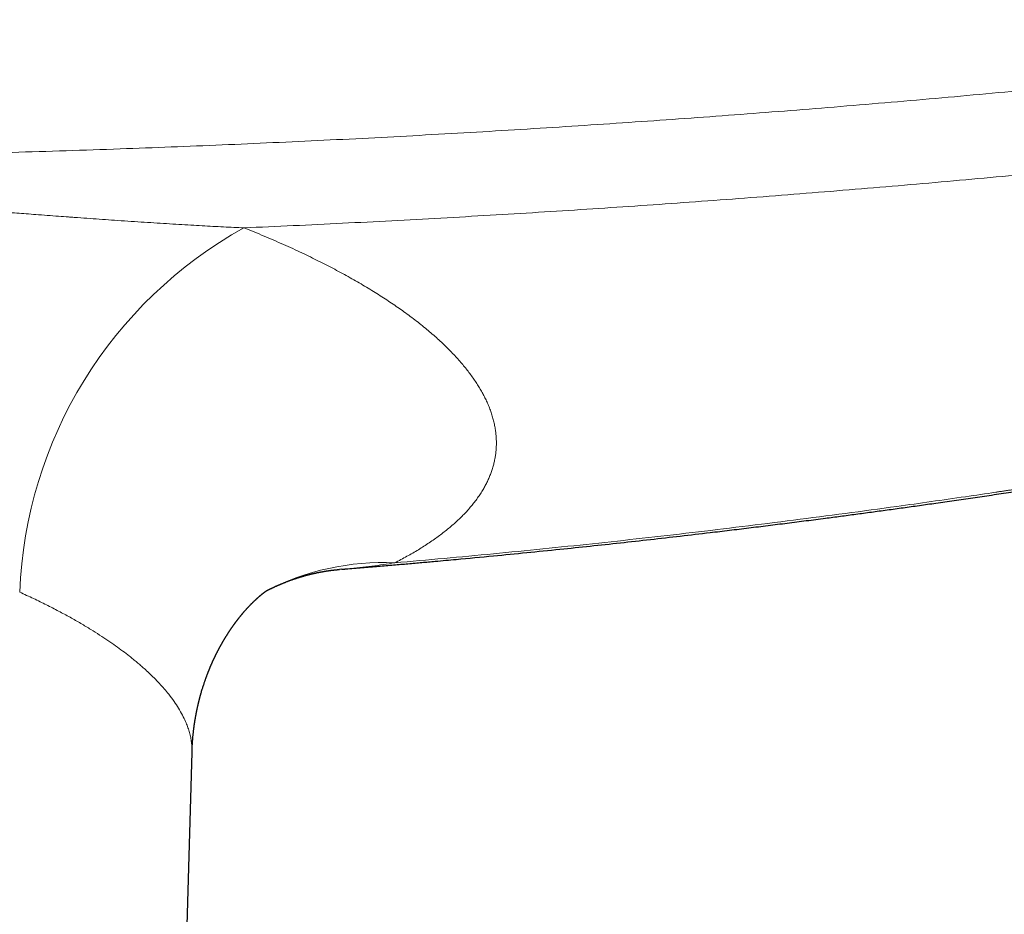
# Model space of a CAD drawing. Header units: millimetres. Extents: x 8 to 736, y 12 to 522.
# Tile 22 of 62: x 401 to 440, y 217 to 252. Entities that reach past the tile are written whole.
import ezdxf

# ---------------------------------------------------------------- set-up
doc = ezdxf.new("R2010")
doc.units = ezdxf.units.MM

msp = doc.modelspace()

# ---------------------------------------------------------------- linework, layer by layer
at = {"color": 7, "linetype": 'Continuous', "lineweight": 30}
for p, q in [((413.686, 230.047), (413.59, 230.04)), ((407.301, 203.863), (407.828, 222.901)), ((407.826, 222.901), (407.826, 222.9))]:
    msp.add_line(p, q, dxfattribs=at)
at = {"color": 252, "linetype": 'Continuous', "lineweight": 0}
for centre, radius, start, end in [((418.112, 228.493), 17.028, 118.9937, 177.7912), ((415.298, 220.321), 9.985, 87.4147, 117.2218)]:
    msp.add_arc(centre, radius, start, end, dxfattribs=at)
for points, knots in [([(300.951, 251.521), (301.616, 251.43), (302.945, 251.248), (304.938, 250.984), (306.932, 250.728), (308.924, 250.478), (310.916, 250.237), (312.906, 250.002), (314.896, 249.775), (316.817, 249.562), (318.669, 249.364), (320.455, 249.178), (322.246, 248.997), (324.042, 248.822), (325.84, 248.652), (327.639, 248.487), (329.538, 248.32), (331.537, 248.15), (333.636, 247.979), (335.735, 247.816), (337.834, 247.661), (339.933, 247.513), (341.992, 247.375), (344.011, 247.247), (345.992, 247.127), (347.974, 247.014), (349.957, 246.908), (351.981, 246.806), (354.046, 246.709), (356.153, 246.617), (358.261, 246.533), (360.37, 246.455), (362.48, 246.385), (364.55, 246.323), (366.582, 246.269), (368.573, 246.222), (370.566, 246.182), (372.559, 246.147), (374.553, 246.12), (376.547, 246.098), (378.541, 246.082), (380.536, 246.073), (382.53, 246.07), (384.511, 246.073), (386.48, 246.083), (388.436, 246.098), (390.392, 246.119), (392.401, 246.147), (394.461, 246.183), (396.574, 246.226), (398.686, 246.277), (400.798, 246.334), (402.91, 246.399), (404.981, 246.47), (407.011, 246.546), (409.001, 246.626), (410.99, 246.714), (412.978, 246.807), (414.967, 246.907), (416.954, 247.014), (418.941, 247.127), (420.927, 247.246), (422.911, 247.372), (424.881, 247.504), (426.838, 247.641), (428.782, 247.783), (430.725, 247.932), (432.679, 248.088), (434.644, 248.252), (436.62, 248.423), (438.596, 248.601), (440.57, 248.786), (442.402, 248.964), (444.089, 249.133), (445.631, 249.292), (447.172, 249.454), (448.714, 249.622), (450.398, 249.809), (452.224, 250.018), (454.193, 250.25), (456.163, 250.49), (458.134, 250.736), (460.106, 250.99), (462.077, 251.251), (463.391, 251.431), (464.049, 251.521)], [0, 0, 0, 0, 0.012376, 0.024738, 0.037085, 0.049417, 0.061734, 0.074034, 0.086318, 0.098585, 0.109585, 0.120571, 0.1316, 0.142664, 0.153723, 0.164777, 0.175827, 0.188713, 0.201592, 0.214463, 0.227328, 0.240185, 0.253035, 0.265147, 0.277263, 0.289381, 0.301501, 0.313625, 0.326486, 0.33935, 0.352216, 0.365086, 0.377959, 0.390834, 0.402976, 0.415121, 0.427268, 0.439417, 0.451568, 0.463722, 0.475877, 0.488034, 0.500193, 0.51233, 0.524251, 0.536173, 0.548096, 0.560021, 0.572898, 0.585777, 0.598656, 0.611536, 0.624417, 0.637298, 0.649444, 0.66159, 0.673736, 0.685884, 0.698031, 0.710179, 0.722327, 0.734476, 0.746625, 0.758755, 0.770664, 0.782575, 0.794489, 0.806404, 0.818539, 0.830675, 0.842813, 0.854952, 0.867092, 0.876621, 0.886106, 0.895602, 0.905107, 0.914623, 0.926775, 0.938942, 0.951125, 0.963323, 0.975535, 0.987761, 1, 1, 1, 1]), ([(409.858, 243.386), (410.5, 243.415), (411.782, 243.471), (413.706, 243.564), (415.629, 243.662), (417.551, 243.767), (419.461, 243.877), (421.36, 243.992), (423.245, 244.112), (425.131, 244.238), (427.028, 244.371), (428.937, 244.511), (430.858, 244.658), (432.777, 244.812), (434.696, 244.971), (436.614, 245.137), (438.53, 245.309), (440.445, 245.487), (442.359, 245.672), (444.272, 245.862), (446.183, 246.06), (448.093, 246.263), (450.002, 246.473), (451.909, 246.689), (453.878, 246.919), (455.908, 247.163), (458, 247.423), (460.09, 247.691), (462.178, 247.966), (463.568, 248.156), (464.263, 248.251)], [0, 0, 0, 0, 0.035126, 0.070253, 0.105381, 0.14051, 0.17564, 0.210142, 0.244646, 0.279149, 0.313652, 0.34886, 0.384067, 0.419274, 0.45448, 0.489685, 0.52489, 0.560094, 0.595296, 0.630498, 0.665697, 0.700896, 0.736092, 0.771287, 0.80648, 0.845189, 0.883896, 0.922601, 0.961302, 1, 1, 1, 1]), ([(355.142, 243.386), (355.268, 243.392), (355.524, 243.403), (355.913, 243.422), (356.311, 243.442), (356.718, 243.464), (357.134, 243.488), (357.55, 243.512), (357.967, 243.537), (358.384, 243.563), (358.809, 243.59), (359.241, 243.619), (359.672, 243.648), (360.1, 243.677), (360.526, 243.707), (360.908, 243.734), (361.246, 243.758), (361.471, 243.774), (361.63, 243.785), (361.723, 243.792), (361.816, 243.799), (361.904, 243.805), (362.137, 243.822), (362.517, 243.85), (363.049, 243.89), (363.652, 243.935), (364.327, 243.986), (365.076, 244.043), (365.833, 244.1), (366.598, 244.159), (367.282, 244.21), (367.882, 244.255), (368.398, 244.294), (368.92, 244.333), (369.444, 244.371), (369.967, 244.409), (370.531, 244.45), (371.135, 244.492), (371.777, 244.536), (372.412, 244.578), (373.038, 244.619), (373.655, 244.657), (374.212, 244.69), (374.71, 244.719), (375.034, 244.736), (375.238, 244.747), (375.324, 244.752), (375.41, 244.756), (375.495, 244.761), (375.583, 244.765), (375.675, 244.77), (375.771, 244.775), (376.068, 244.79), (376.561, 244.813), (377.25, 244.844), (377.934, 244.87), (378.612, 244.894), (379.282, 244.914), (379.943, 244.93), (380.594, 244.943), (381.237, 244.953), (381.871, 244.958), (382.507, 244.96), (383.151, 244.958), (383.809, 244.952), (384.476, 244.942), (385.153, 244.928), (385.84, 244.911), (386.535, 244.889), (387.208, 244.865), (387.856, 244.839), (388.453, 244.813), (388.882, 244.792), (389.14, 244.779), (389.25, 244.774), (389.356, 244.769), (389.599, 244.756), (389.98, 244.736), (390.506, 244.706), (391.064, 244.674), (391.653, 244.638), (392.275, 244.599), (392.905, 244.558), (393.543, 244.514), (394.19, 244.469), (394.798, 244.426), (395.366, 244.385), (395.89, 244.347), (396.413, 244.308), (396.932, 244.269), (397.444, 244.231), (398.042, 244.186), (398.722, 244.134), (399.484, 244.076), (400.238, 244.019), (400.983, 243.962), (401.627, 243.914), (402.17, 243.873), (402.599, 243.842), (402.903, 243.819), (403.089, 243.806), (403.175, 243.799), (403.266, 243.793), (403.49, 243.777), (403.843, 243.751), (404.323, 243.717), (404.815, 243.683), (405.319, 243.648), (405.834, 243.614), (406.337, 243.581), (406.83, 243.55), (407.312, 243.52), (407.774, 243.493), (408.217, 243.468), (408.641, 243.445), (409.056, 243.424), (409.46, 243.404), (409.727, 243.392), (409.858, 243.386)], [0, 0, 0, 0, 0.007068, 0.014294, 0.021678, 0.029221, 0.036922, 0.044781, 0.052335, 0.060031, 0.067867, 0.075843, 0.083961, 0.091663, 0.099489, 0.107436, 0.112749, 0.118115, 0.119812, 0.121515, 0.123223, 0.124936, 0.126371, 0.136051, 0.145811, 0.155649, 0.169194, 0.182885, 0.196723, 0.210708, 0.224841, 0.234174, 0.243571, 0.253097, 0.262722, 0.27225, 0.28168, 0.293542, 0.305247, 0.316795, 0.328187, 0.339422, 0.3505, 0.358589, 0.366593, 0.368155, 0.369714, 0.37127, 0.372822, 0.374371, 0.376062, 0.377845, 0.379625, 0.392246, 0.404707, 0.417188, 0.429504, 0.441657, 0.453648, 0.465476, 0.477143, 0.488649, 0.499994, 0.511758, 0.523695, 0.535804, 0.548087, 0.560544, 0.573176, 0.585983, 0.597169, 0.608486, 0.618555, 0.620544, 0.622538, 0.624535, 0.626329, 0.635775, 0.645342, 0.65503, 0.666186, 0.677498, 0.688968, 0.700594, 0.712378, 0.72432, 0.733813, 0.743403, 0.753008, 0.762428, 0.771784, 0.781078, 0.795151, 0.809077, 0.822856, 0.836488, 0.849974, 0.858208, 0.866386, 0.873537, 0.874937, 0.876608, 0.878287, 0.87996, 0.888925, 0.897742, 0.90641, 0.916079, 0.925556, 0.934841, 0.943933, 0.952833, 0.961541, 0.969575, 0.977438, 0.98513, 0.99265, 1, 1, 1, 1]), ([(409.858, 243.387), (409.991, 243.334), (410.256, 243.227), (410.644, 243.065), (411.025, 242.902), (411.399, 242.738), (411.764, 242.573), (412.115, 242.409), (412.453, 242.247), (412.776, 242.088), (413.093, 241.927), (413.402, 241.766), (413.705, 241.603), (414.001, 241.439), (414.291, 241.275), (414.573, 241.109), (414.849, 240.942), (415.116, 240.776), (415.375, 240.609), (415.625, 240.443), (415.869, 240.276), (416.114, 240.103), (416.357, 239.925), (416.599, 239.741), (416.831, 239.557), (417.055, 239.373), (417.27, 239.189), (417.472, 239.008), (417.662, 238.83), (417.84, 238.655), (418.011, 238.481), (418.174, 238.306), (418.329, 238.13), (418.476, 237.955), (418.615, 237.78), (418.746, 237.605), (418.869, 237.431), (418.983, 237.258), (419.088, 237.086), (419.184, 236.915), (419.273, 236.745), (419.356, 236.571), (419.433, 236.392), (419.501, 236.209), (419.561, 236.027), (419.611, 235.845), (419.651, 235.664), (419.682, 235.487), (419.703, 235.314), (419.715, 235.145), (419.719, 234.977), (419.715, 234.809), (419.702, 234.643), (419.681, 234.477), (419.652, 234.313), (419.614, 234.149), (419.569, 233.987), (419.515, 233.826), (419.454, 233.668), (419.385, 233.511), (419.308, 233.355), (419.221, 233.196), (419.123, 233.035), (419.013, 232.87), (418.895, 232.707), (418.767, 232.545), (418.631, 232.385), (418.488, 232.23), (418.34, 232.079), (418.187, 231.933), (418.026, 231.788), (417.856, 231.643), (417.678, 231.5), (417.492, 231.359), (417.299, 231.219), (417.097, 231.08), (416.889, 230.944), (416.674, 230.81), (416.453, 230.678), (416.225, 230.549), (415.992, 230.421), (415.83, 230.337), (415.748, 230.295)], [0, 0, 0, 0, 0.0132197, 0.0264002, 0.039545, 0.0526576, 0.0657412, 0.0787994, 0.0910913, 0.1033666, 0.1156282, 0.1278791, 0.1401221, 0.1523603, 0.1645964, 0.1768335, 0.1890745, 0.2013222, 0.2133606, 0.2254111, 0.2374762, 0.2495588, 0.2626869, 0.2757909, 0.2888745, 0.3019411, 0.3149945, 0.328038, 0.3403304, 0.3526203, 0.3649104, 0.3772167, 0.3895577, 0.4018794, 0.4141846, 0.4264763, 0.4387575, 0.4510311, 0.463081, 0.475129, 0.4871781, 0.4992309, 0.5122683, 0.525299, 0.5383268, 0.5513551, 0.5643875, 0.5774275, 0.5897326, 0.6020504, 0.6143839, 0.6267293, 0.6390515, 0.651364, 0.6636698, 0.6759715, 0.688272, 0.700574, 0.7126604, 0.7247536, 0.7368561, 0.7489705, 0.7621039, 0.7752197, 0.7883211, 0.8014112, 0.8144935, 0.8275712, 0.8399003, 0.8522308, 0.8645657, 0.8769338, 0.8893864, 0.9018186, 0.9142332, 0.9266332, 0.9390212, 0.9514003, 0.9635523, 0.9757011, 0.9878495, 1, 1, 1, 1]), ([(415.748, 230.295), (416.39, 230.352), (417.674, 230.465), (419.603, 230.647), (421.536, 230.838), (423.475, 231.041), (425.419, 231.253), (427.367, 231.477), (429.338, 231.713), (431.332, 231.962), (433.348, 232.225), (435.139, 232.468), (436.705, 232.687), (437.99, 232.872), (438.881, 233.003), (439.378, 233.077), (439.532, 233.1), (439.687, 233.123), (439.842, 233.147), (439.997, 233.17), (440.731, 233.281), (442.047, 233.483), (443.947, 233.785), (445.853, 234.098), (447.766, 234.421), (449.686, 234.756), (451.612, 235.101), (453.492, 235.448), (455.323, 235.796), (457.107, 236.143), (458.896, 236.5), (460.691, 236.867), (462.491, 237.243), (463.692, 237.502), (464.294, 237.632)], [0, 0, 0, 0, 0.039269, 0.078661, 0.118177, 0.157818, 0.197585, 0.23748, 0.277504, 0.318731, 0.360097, 0.401603, 0.429074, 0.456608, 0.48089, 0.484073, 0.487257, 0.490442, 0.493628, 0.496815, 0.500002, 0.53898, 0.578131, 0.617456, 0.656957, 0.696635, 0.736492, 0.776528, 0.813387, 0.850399, 0.887565, 0.924887, 0.962365, 1, 1, 1, 1]), ([(415.748, 230.295), (415.45, 230.25), (414.841, 230.158), (414.152, 230.081), (413.76, 230.052), (413.686, 230.047)], [0, 0, 0, 0, 0.437173, 0.893412, 1, 1, 1, 1]), ([(401.096, 229.149), (401.277, 229.066), (401.634, 228.903), (402.14, 228.655), (402.617, 228.41), (403.064, 228.168), (403.483, 227.929), (403.867, 227.699), (404.219, 227.476), (404.541, 227.263), (404.842, 227.054), (405.121, 226.849), (405.323, 226.694), (405.458, 226.588), (405.533, 226.527), (405.606, 226.467), (405.678, 226.407), (405.749, 226.347), (405.819, 226.287), (405.887, 226.227), (406.001, 226.126), (406.157, 225.983), (406.357, 225.787), (406.555, 225.582), (406.746, 225.369), (406.939, 225.135), (407.128, 224.882), (407.306, 224.611), (407.456, 224.347), (407.57, 224.11), (407.655, 223.898), (407.719, 223.707), (407.768, 223.518), (407.804, 223.329), (407.824, 223.142), (407.832, 222.999), (407.827, 222.919), (407.826, 222.901)], [0, 0, 0, 0, 0.042209, 0.083448, 0.123718, 0.163018, 0.201349, 0.238712, 0.273053, 0.306534, 0.339154, 0.370915, 0.401817, 0.411195, 0.420545, 0.429869, 0.439165, 0.448435, 0.457678, 0.466893, 0.476082, 0.504786, 0.533225, 0.566734, 0.599868, 0.632628, 0.675915, 0.718533, 0.760482, 0.801764, 0.832744, 0.863915, 0.895279, 0.926836, 0.958586, 0.990531, 1, 1, 1, 1])]:
    msp.add_open_spline(points, degree=3, knots=knots, dxfattribs=at)
at = {"color": 7, "linetype": 'Continuous', "lineweight": 30}
for points, knots in [([(413.686, 230.044), (413.734, 230.048), (413.89, 230.06), (414.152, 230.082), (414.474, 230.108), (414.792, 230.135), (415.105, 230.161), (415.407, 230.187), (415.701, 230.212), (415.984, 230.237), (416.263, 230.261), (416.538, 230.285), (416.809, 230.309), (417.072, 230.333), (417.517, 230.373), (418.361, 230.45), (419.551, 230.562), (420.902, 230.695), (422.161, 230.823), (423.381, 230.951), (424.559, 231.078), (425.733, 231.208), (426.901, 231.341), (427.931, 231.462), (428.822, 231.569), (429.576, 231.661), (430.328, 231.754), (431.077, 231.848), (431.825, 231.943), (432.519, 232.033), (433.164, 232.118), (433.762, 232.198), (434.37, 232.28), (434.986, 232.363), (435.61, 232.45), (436.244, 232.538), (436.908, 232.632), (437.604, 232.732), (438.331, 232.837), (439.069, 232.946), (439.818, 233.057), (440.577, 233.172), (441.347, 233.29), (442.127, 233.411), (442.918, 233.535), (443.72, 233.663), (444.437, 233.779), (445.067, 233.882), (445.612, 233.972), (446.163, 234.064), (446.723, 234.157), (447.29, 234.254), (447.884, 234.355), (448.504, 234.462), (449.151, 234.575), (449.807, 234.69), (450.474, 234.809), (451.149, 234.93), (451.835, 235.055), (452.51, 235.178), (453.175, 235.302), (453.828, 235.424), (454.49, 235.549), (455.159, 235.676), (455.837, 235.806), (456.522, 235.94), (457.216, 236.076), (457.918, 236.214), (458.627, 236.356), (459.345, 236.501), (460.07, 236.649), (460.789, 236.797), (461.502, 236.945), (462.208, 237.093), (462.921, 237.244), (463.641, 237.398), (464.123, 237.502), (464.366, 237.554)], [0, 0, 0, 0, 0.002793, 0.00917, 0.015372, 0.021681, 0.027798, 0.033722, 0.039453, 0.044992, 0.050339, 0.055842, 0.061126, 0.066224, 0.071301, 0.087258, 0.115752, 0.141194, 0.166637, 0.189768, 0.212894, 0.23593, 0.25885, 0.281655, 0.296524, 0.311345, 0.326116, 0.340838, 0.35551, 0.370192, 0.381786, 0.393556, 0.405503, 0.417625, 0.429925, 0.4424, 0.455052, 0.469173, 0.483508, 0.498057, 0.512819, 0.527795, 0.542985, 0.55839, 0.574008, 0.58984, 0.605887, 0.61651, 0.627254, 0.638161, 0.649231, 0.660465, 0.671861, 0.684481, 0.697294, 0.710303, 0.723506, 0.736904, 0.750497, 0.764285, 0.777095, 0.79007, 0.803208, 0.816511, 0.829978, 0.843609, 0.857405, 0.871365, 0.88549, 0.89978, 0.914234, 0.928854, 0.942789, 0.956871, 0.971101, 0.985477, 1, 1, 1, 1]), ([(410.74, 229.204), (410.741, 229.205), (410.745, 229.207), (410.754, 229.211), (410.766, 229.217), (410.78, 229.225), (410.797, 229.233), (410.815, 229.242), (410.833, 229.251), (410.85, 229.26), (410.867, 229.268), (410.886, 229.277), (410.904, 229.286), (410.92, 229.294), (410.939, 229.303), (410.964, 229.315), (410.993, 229.329), (411.022, 229.342), (411.051, 229.356), (411.08, 229.37), (411.109, 229.383), (411.134, 229.394), (411.156, 229.404), (411.172, 229.411), (411.187, 229.417), (411.202, 229.424), (411.22, 229.432), (411.238, 229.439), (411.253, 229.446), (411.266, 229.451), (411.278, 229.457), (411.293, 229.463), (411.31, 229.47), (411.325, 229.476), (411.337, 229.482), (411.356, 229.49), (411.382, 229.5), (411.415, 229.513), (411.447, 229.526), (411.479, 229.539), (411.517, 229.554), (411.557, 229.569), (411.604, 229.587), (411.648, 229.603), (411.695, 229.62), (411.741, 229.636), (411.786, 229.652), (411.833, 229.668), (411.867, 229.68), (411.891, 229.688), (411.903, 229.692), (411.918, 229.696), (411.934, 229.702), (411.95, 229.707), (411.962, 229.711), (411.974, 229.714), (411.988, 229.719), (412.004, 229.724), (412.019, 229.729), (412.032, 229.733), (412.046, 229.737), (412.063, 229.742), (412.082, 229.748), (412.101, 229.753), (412.117, 229.758), (412.135, 229.764), (412.154, 229.769), (412.179, 229.776), (412.21, 229.785), (412.248, 229.796), (412.287, 229.807), (412.326, 229.817), (412.364, 229.827), (412.4, 229.836), (412.432, 229.844), (412.462, 229.852), (412.492, 229.859), (412.522, 229.866), (412.552, 229.873), (412.58, 229.88), (412.607, 229.886), (412.633, 229.892), (412.658, 229.897), (412.684, 229.903), (412.709, 229.908), (412.734, 229.913), (412.758, 229.918), (412.779, 229.922), (412.799, 229.926), (412.819, 229.93), (412.839, 229.934), (412.858, 229.938), (412.878, 229.941), (412.897, 229.945), (412.916, 229.948), (412.933, 229.951), (412.951, 229.955), (412.969, 229.958), (412.986, 229.961), (413.004, 229.964), (413.02, 229.966), (413.034, 229.969), (413.043, 229.97), (413.051, 229.971), (413.059, 229.973), (413.068, 229.974), (413.08, 229.976), (413.093, 229.978), (413.103, 229.98), (413.119, 229.982), (413.141, 229.985), (413.169, 229.989), (413.198, 229.993), (413.226, 229.997), (413.254, 230.001), (413.281, 230.004), (413.307, 230.008), (413.33, 230.01), (413.355, 230.013), (413.378, 230.016), (413.403, 230.019), (413.426, 230.021), (413.445, 230.023), (413.461, 230.025), (413.474, 230.026), (413.487, 230.027), (413.497, 230.028), (413.506, 230.029), (413.514, 230.03), (413.522, 230.031), (413.53, 230.031), (413.539, 230.032), (413.546, 230.033), (413.553, 230.033), (413.562, 230.034), (413.575, 230.035), (413.585, 230.036), (413.591, 230.037)], [0, 0, 0, 0, 0.001022, 0.004428, 0.008966, 0.013466, 0.019091, 0.026196, 0.032604, 0.037882, 0.043467, 0.050452, 0.056978, 0.062067, 0.066724, 0.076835, 0.087675, 0.096525, 0.106818, 0.117582, 0.126406, 0.136622, 0.143162, 0.148602, 0.153255, 0.158215, 0.164418, 0.171342, 0.176567, 0.180215, 0.184058, 0.189334, 0.195842, 0.200975, 0.204783, 0.208438, 0.220537, 0.231347, 0.241395, 0.253654, 0.263433, 0.28006, 0.294605, 0.311291, 0.325863, 0.341819, 0.358022, 0.372099, 0.38959, 0.393209, 0.396886, 0.401787, 0.408316, 0.413637, 0.417414, 0.421028, 0.425684, 0.431897, 0.437401, 0.441556, 0.445453, 0.451351, 0.459017, 0.465111, 0.47024, 0.476078, 0.483546, 0.489717, 0.501843, 0.515965, 0.528787, 0.542212, 0.555604, 0.568374, 0.579194, 0.589678, 0.599538, 0.610736, 0.620108, 0.631593, 0.639781, 0.649004, 0.658328, 0.666227, 0.676242, 0.684722, 0.693376, 0.701269, 0.70767, 0.714115, 0.72237, 0.728957, 0.735004, 0.743359, 0.749714, 0.754987, 0.761584, 0.769254, 0.774684, 0.780074, 0.788076, 0.792328, 0.795293, 0.797907, 0.800517, 0.80393, 0.808613, 0.813563, 0.817204, 0.8203, 0.830602, 0.841305, 0.851338, 0.862205, 0.872309, 0.883057, 0.891796, 0.901224, 0.90941, 0.919196, 0.927118, 0.937289, 0.945402, 0.949298, 0.954878, 0.960372, 0.963957, 0.967066, 0.970475, 0.973174, 0.976479, 0.979923, 0.982605, 0.984679, 0.988018, 0.993128, 1, 1, 1, 1]), ([(407.828, 222.898), (407.828, 222.908), (407.829, 222.928), (407.83, 222.955), (407.83, 222.977), (407.831, 222.994), (407.832, 223.008), (407.832, 223.019), (407.833, 223.034), (407.834, 223.056), (407.835, 223.084), (407.836, 223.115), (407.838, 223.147), (407.84, 223.178), (407.841, 223.205), (407.844, 223.241), (407.846, 223.283), (407.85, 223.332), (407.854, 223.38), (407.858, 223.432), (407.863, 223.488), (407.868, 223.542), (407.874, 223.598), (407.88, 223.656), (407.887, 223.717), (407.894, 223.778), (407.9, 223.825), (407.905, 223.862), (407.908, 223.889), (407.912, 223.916), (407.916, 223.946), (407.92, 223.976), (407.925, 224.004), (407.928, 224.03), (407.932, 224.054), (407.936, 224.078), (407.94, 224.104), (407.944, 224.131), (407.948, 224.156), (407.952, 224.179), (407.956, 224.201), (407.96, 224.224), (407.965, 224.252), (407.97, 224.282), (407.975, 224.31), (407.98, 224.336), (407.984, 224.359), (407.988, 224.382), (407.993, 224.407), (407.998, 224.433), (408.003, 224.458), (408.008, 224.483), (408.015, 224.514), (408.022, 224.549), (408.03, 224.588), (408.039, 224.627), (408.048, 224.668), (408.056, 224.704), (408.063, 224.736), (408.07, 224.765), (408.077, 224.794), (408.083, 224.822), (408.089, 224.846), (408.095, 224.869), (408.101, 224.894), (408.108, 224.923), (408.116, 224.955), (408.124, 224.986), (408.132, 225.015), (408.139, 225.043), (408.146, 225.069), (408.152, 225.091), (408.158, 225.111), (408.163, 225.13), (408.172, 225.163), (408.186, 225.213), (408.206, 225.281), (408.226, 225.346), (408.246, 225.411), (408.265, 225.473), (408.287, 225.54), (408.307, 225.601), (408.325, 225.652), (408.339, 225.692), (408.349, 225.723), (408.361, 225.754), (408.371, 225.784), (408.382, 225.813), (408.392, 225.84), (408.404, 225.874), (408.417, 225.907), (408.428, 225.936), (408.436, 225.959), (408.446, 225.983), (408.455, 226.008), (408.464, 226.031), (408.473, 226.054), (408.483, 226.078), (408.493, 226.102), (408.501, 226.123), (408.509, 226.143), (408.518, 226.165), (408.527, 226.187), (408.535, 226.205), (408.541, 226.219), (408.546, 226.231), (408.552, 226.246), (408.559, 226.262), (408.565, 226.277), (408.571, 226.291), (408.578, 226.307), (408.587, 226.327), (408.596, 226.349), (408.605, 226.368), (408.612, 226.384), (408.618, 226.398), (408.625, 226.414), (408.633, 226.432), (408.641, 226.448), (408.647, 226.462), (408.652, 226.474), (408.658, 226.485), (408.664, 226.499), (408.672, 226.515), (408.681, 226.535), (408.691, 226.557), (408.701, 226.578), (408.709, 226.596), (408.716, 226.609), (408.722, 226.622), (408.728, 226.635), (408.736, 226.65), (408.743, 226.665), (408.749, 226.677), (408.754, 226.689), (408.76, 226.701), (408.767, 226.715), (408.775, 226.731), (408.784, 226.749), (408.793, 226.766), (408.801, 226.783), (408.81, 226.799), (408.819, 226.818), (408.829, 226.836), (408.837, 226.853), (408.845, 226.869), (408.853, 226.883), (408.861, 226.899), (408.87, 226.915), (408.878, 226.931), (408.885, 226.944), (408.891, 226.955), (408.897, 226.966), (408.904, 226.979), (408.913, 226.997), (408.924, 227.016), (408.934, 227.035), (408.944, 227.052), (408.954, 227.071), (408.965, 227.09), (408.975, 227.108), (408.983, 227.122), (408.99, 227.135), (408.998, 227.15), (409.007, 227.165), (409.016, 227.18), (409.023, 227.193), (409.03, 227.204), (409.036, 227.214), (409.042, 227.225), (409.048, 227.236), (409.057, 227.25), (409.065, 227.265), (409.073, 227.278), (409.079, 227.288), (409.085, 227.298), (409.091, 227.308), (409.097, 227.319), (409.105, 227.332), (409.114, 227.347), (409.123, 227.361), (409.131, 227.374), (409.14, 227.388), (409.15, 227.405), (409.162, 227.425), (409.175, 227.446), (409.187, 227.465), (409.198, 227.482), (409.21, 227.502), (409.222, 227.521), (409.233, 227.537), (409.241, 227.55), (409.249, 227.561), (409.257, 227.574), (409.266, 227.588), (409.276, 227.603), (409.285, 227.617), (409.293, 227.629), (409.301, 227.641), (409.309, 227.652), (409.317, 227.666), (409.327, 227.68), (409.337, 227.695), (409.346, 227.708), (409.354, 227.72), (409.362, 227.731), (409.37, 227.743), (409.379, 227.756), (409.389, 227.771), (409.399, 227.785), (409.408, 227.797), (409.415, 227.808), (409.422, 227.818), (409.43, 227.829), (409.439, 227.842), (409.449, 227.855), (409.458, 227.868), (409.466, 227.879), (409.472, 227.888), (409.479, 227.896), (409.486, 227.907), (409.495, 227.92), (409.506, 227.934), (409.516, 227.948), (409.525, 227.96), (409.533, 227.97), (409.54, 227.98), (409.549, 227.992), (409.559, 228.005), (409.569, 228.019), (409.58, 228.033), (409.589, 228.045), (409.596, 228.055), (409.603, 228.064), (409.611, 228.073), (409.619, 228.084), (409.628, 228.096), (409.638, 228.108), (409.646, 228.119), (409.653, 228.128), (409.659, 228.135), (409.664, 228.142), (409.67, 228.149), (409.676, 228.157), (409.684, 228.167), (409.694, 228.18), (409.705, 228.193), (409.716, 228.207), (409.726, 228.219), (409.735, 228.23), (409.744, 228.242), (409.755, 228.254), (409.765, 228.266), (409.774, 228.278), (409.782, 228.288), (409.79, 228.297), (409.798, 228.307), (409.808, 228.318), (409.819, 228.332), (409.832, 228.346), (409.844, 228.36), (409.854, 228.372), (409.865, 228.385), (409.882, 228.405), (409.903, 228.429), (409.924, 228.452), (409.943, 228.474), (409.963, 228.496), (409.985, 228.52), (410.003, 228.54), (410.017, 228.556), (410.029, 228.568), (410.039, 228.579), (410.05, 228.59), (410.059, 228.6), (410.067, 228.608), (410.074, 228.616), (410.081, 228.623), (410.089, 228.632), (410.099, 228.642), (410.11, 228.654), (410.122, 228.666), (410.134, 228.678), (410.144, 228.688), (410.152, 228.697), (410.161, 228.705), (410.17, 228.715), (410.181, 228.725), (410.192, 228.737), (410.204, 228.748), (410.214, 228.758), (410.224, 228.768), (410.232, 228.776), (410.241, 228.784), (410.25, 228.793), (410.261, 228.804), (410.273, 228.815), (410.284, 228.826), (410.294, 228.835), (410.303, 228.844), (410.311, 228.852), (410.32, 228.859), (410.328, 228.867), (410.338, 228.876), (410.348, 228.885), (410.358, 228.895), (410.368, 228.903), (410.376, 228.911), (410.386, 228.92), (410.396, 228.929), (410.408, 228.94), (410.421, 228.952), (410.436, 228.964), (410.45, 228.977), (410.463, 228.988), (410.473, 228.997), (410.483, 229.005), (410.493, 229.014), (410.504, 229.023), (410.516, 229.033), (410.528, 229.042), (410.538, 229.051), (410.547, 229.059), (410.555, 229.065), (410.562, 229.071), (410.57, 229.077), (410.577, 229.082), (410.584, 229.088), (410.592, 229.095), (410.601, 229.102), (410.611, 229.109), (410.621, 229.117), (410.63, 229.124), (410.638, 229.131), (410.647, 229.137), (410.655, 229.143), (410.664, 229.15), (410.673, 229.156), (410.682, 229.163), (410.691, 229.17), (410.7, 229.176), (410.71, 229.184), (410.722, 229.192), (410.735, 229.2), (410.744, 229.207), (410.752, 229.212), (410.759, 229.217), (410.763, 229.22), (410.766, 229.221), (410.765, 229.221), (410.765, 229.221)], [0, 0, 0, 0, 0.00298, 0.005526, 0.007635, 0.009308, 0.010544, 0.011469, 0.012518, 0.01486, 0.017732, 0.020601, 0.023984, 0.026874, 0.029328, 0.031958, 0.037101, 0.041407, 0.046139, 0.050862, 0.056088, 0.062218, 0.066602, 0.07207, 0.078819, 0.084237, 0.089471, 0.092362, 0.094887, 0.097431, 0.100332, 0.103314, 0.105921, 0.108562, 0.110643, 0.11294, 0.115455, 0.118173, 0.120713, 0.122917, 0.124808, 0.126889, 0.129746, 0.132834, 0.135607, 0.138051, 0.140259, 0.142459, 0.144661, 0.147562, 0.149953, 0.152132, 0.154917, 0.158913, 0.162404, 0.166269, 0.170551, 0.174444, 0.17697, 0.179905, 0.18292, 0.185631, 0.188064, 0.190309, 0.192395, 0.195528, 0.198938, 0.202006, 0.204728, 0.207707, 0.210262, 0.212543, 0.214411, 0.216171, 0.218315, 0.224583, 0.231085, 0.238997, 0.244429, 0.251098, 0.258291, 0.264815, 0.270562, 0.274156, 0.27748, 0.280189, 0.284097, 0.286783, 0.28939, 0.292943, 0.297511, 0.300126, 0.30228, 0.305014, 0.307914, 0.3104, 0.312448, 0.315402, 0.31833, 0.320156, 0.322299, 0.324899, 0.327455, 0.329639, 0.330785, 0.332101, 0.333775, 0.335723, 0.337409, 0.338738, 0.340534, 0.342864, 0.345417, 0.347909, 0.349505, 0.350872, 0.352654, 0.354913, 0.356833, 0.358325, 0.359549, 0.360918, 0.362464, 0.364294, 0.366434, 0.369395, 0.371844, 0.373853, 0.375537, 0.37671, 0.37827, 0.380205, 0.382029, 0.383492, 0.38464, 0.386082, 0.387726, 0.38966, 0.391912, 0.394211, 0.395915, 0.397815, 0.400218, 0.402563, 0.40466, 0.406451, 0.408136, 0.409963, 0.412235, 0.414238, 0.415758, 0.417085, 0.418458, 0.419974, 0.421868, 0.424971, 0.427255, 0.429199, 0.43156, 0.434198, 0.436336, 0.438127, 0.439606, 0.441422, 0.443682, 0.445504, 0.447123, 0.448565, 0.449864, 0.451055, 0.45257, 0.454413, 0.456475, 0.458188, 0.459518, 0.460705, 0.461985, 0.463357, 0.465097, 0.467221, 0.469193, 0.470732, 0.472648, 0.474823, 0.477492, 0.480766, 0.483181, 0.485375, 0.48805, 0.491165, 0.493278, 0.49494, 0.49644, 0.498215, 0.500236, 0.50238, 0.504553, 0.506349, 0.507807, 0.509463, 0.511387, 0.513514, 0.515801, 0.517828, 0.519421, 0.520957, 0.522719, 0.524729, 0.527022, 0.529308, 0.531113, 0.532585, 0.534167, 0.535771, 0.537732, 0.540061, 0.542139, 0.543716, 0.544987, 0.546384, 0.547866, 0.549916, 0.552539, 0.554866, 0.556671, 0.558267, 0.559763, 0.561604, 0.563925, 0.566347, 0.568607, 0.570597, 0.572263, 0.573682, 0.575275, 0.577065, 0.579121, 0.581378, 0.583308, 0.584803, 0.585985, 0.587165, 0.588353, 0.58979, 0.591582, 0.593636, 0.596488, 0.598925, 0.600973, 0.602973, 0.605228, 0.607345, 0.609803, 0.612052, 0.613822, 0.615342, 0.617249, 0.619431, 0.622119, 0.62506, 0.627956, 0.630192, 0.632058, 0.636161, 0.641989, 0.64692, 0.650648, 0.655783, 0.661592, 0.665696, 0.669753, 0.672012, 0.674515, 0.677198, 0.679567, 0.681488, 0.683272, 0.685023, 0.686841, 0.689317, 0.692361, 0.695664, 0.698653, 0.701185, 0.70337, 0.705541, 0.707955, 0.71081, 0.714027, 0.717277, 0.720099, 0.722556, 0.724874, 0.727198, 0.729828, 0.732904, 0.736321, 0.739659, 0.742643, 0.745167, 0.747514, 0.749891, 0.752438, 0.755326, 0.758446, 0.761624, 0.764686, 0.767358, 0.769776, 0.773465, 0.777263, 0.781653, 0.786696, 0.791669, 0.796078, 0.799861, 0.803218, 0.806714, 0.810827, 0.815333, 0.819918, 0.824407, 0.827948, 0.831022, 0.834004, 0.836977, 0.840003, 0.843223, 0.846943, 0.850823, 0.855624, 0.860425, 0.865192, 0.869536, 0.873494, 0.878449, 0.883433, 0.888641, 0.894508, 0.900553, 0.906437, 0.912307, 0.924694, 0.936166, 0.947197, 0.958357, 0.96965, 0.98108, 0.998493, 1, 1, 1, 1])]:
    msp.add_open_spline(points, degree=3, knots=knots, dxfattribs=at)

doc.saveas('drawing.dxf')
